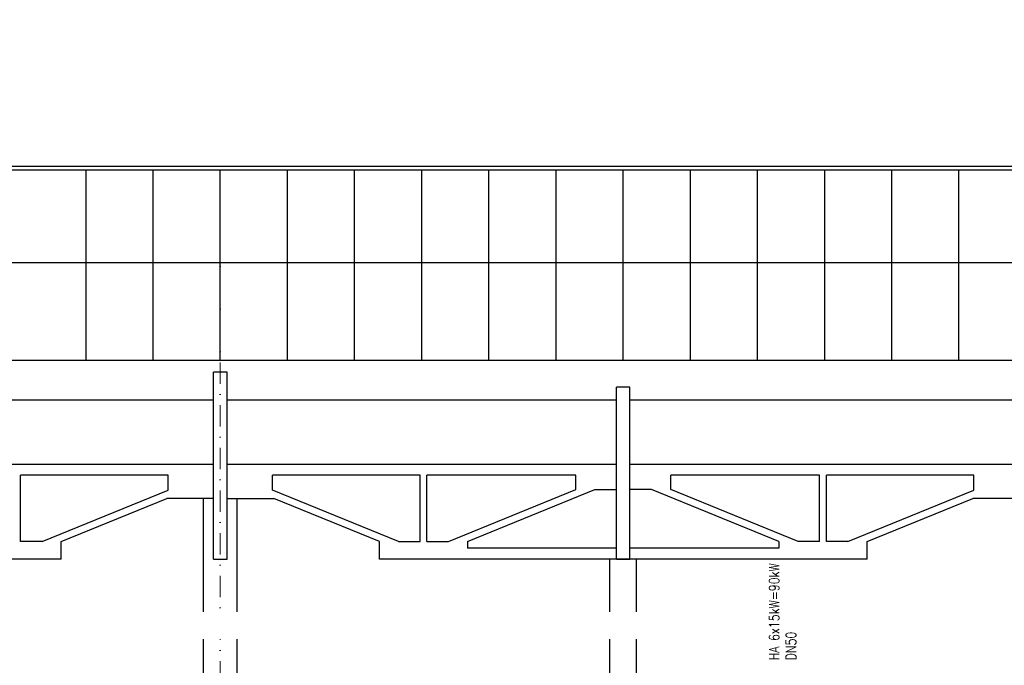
# Model space of a CAD drawing. Header units: millimetres. Extents: x -29085 to 3627694, y -159961 to 2281735.
# Tile 89 of 229: x 264941 to 279604, y 59186 to 68798. Entities that reach past the tile are written whole.
import ezdxf
from ezdxf import colors
from ezdxf.entities.mleader import LeaderData, LeaderLine
from ezdxf.math import Vec2, Vec3

# ---------------------------------------------------------------- set-up
doc = ezdxf.new("R2010")
doc.units = ezdxf.units.MM
doc.linetypes.add('DASHDOT', pattern=[25.4, 12.7, -6.35, 0, -6.35])
doc.layers.add('UT_TEXT', color=90, linetype='Continuous')
doc.styles.add('A99_popis', font='isocpeur.ttf')
doc.styles.add('ROMANS', font='romans.shx', dxfattribs={"width": 0.8})

msp = doc.modelspace()

# ---------------------------------------------------------------- linework, layer by layer
at = {"color": 251}
for p, q in [((358429, 66610.6), (225979, 66610.6)), ((358379, 66560.6), (226029, 66560.6)), ((265929, 63729.2), (265929, 66560.6)), ((266929, 63729.2), (266929, 66560.6)), ((267929, 63729.2), (267929, 66560.6)), ((268929, 63729.2), (268929, 66560.6)), ((269929, 63729.2), (269929, 66560.6)), ((270929, 63729.2), (270929, 66560.6)), ((271929, 63729.2), (271929, 66560.6)), ((272929, 63729.2), (272929, 66560.6)), ((273929, 63729.2), (273929, 66560.6)), ((274929, 63729.2), (274929, 66560.6)), ((275929, 63729.2), (275929, 66560.6)), ((276929, 63729.2), (276929, 66560.6)), ((277929, 63729.2), (277929, 66560.6)), ((278929, 63729.2), (278929, 66560.6)), ((226029, 65181.2), (358379, 65181.2)), ((226029, 63729.2), (358379, 63729.2)), ((267829, 60768.3), (267829, 63548.3)), ((268029, 63548.3), (267829, 63548.3)), ((267829, 60768.3), (267829, 63548.3)), ((268029, 63548.3), (267829, 63548.3)), ((268029, 60768.3), (268029, 63548.3)), ((268029, 60768.3), (268029, 63548.3)), ((273829, 60768.3), (273829, 63328.3)), ((274029, 63328.3), (273829, 63328.3)), ((274029, 60768.3), (274029, 63328.3)), ((267829, 63132.8), (262029, 63132.8)), ((273829, 63132.8), (268029, 63132.8)), ((279829, 63132.8), (274029, 63132.8)), ((267829, 62178.3), (262029, 62178.3)), ((273829, 62178.3), (268029, 62178.3)), ((279829, 62178.3), (274029, 62178.3)), ((267152.1, 62017.3), (264954, 62017.3)), ((264954, 61030.1), (264954, 62017.3)), ((267152.1, 61794.4), (267152.1, 62017.3)), ((270904, 62017.3), (268705.8, 62017.3)), ((268705.8, 61794.4), (268705.8, 62017.3)), ((270904, 61030.1), (270904, 62017.3)), ((273221.6, 62017.3), (271004, 62017.3)), ((271004, 61030.1), (271004, 62017.3)), ((273221.6, 61802.3), (273221.6, 62017.3)), ((276854, 62017.3), (274636.3, 62017.3)), ((274636.3, 61802.3), (274636.3, 62017.3)), ((276854, 61030.1), (276854, 62017.3)), ((279152.1, 62017.3), (276954, 62017.3)), ((276954, 61030.1), (276954, 62017.3)), ((279152.1, 61794.4), (279152.1, 62017.3)), ((265275.5, 61030.1), (267152.1, 61794.4)), ((270582.4, 61030.1), (268705.8, 61794.4)), ((271325.5, 61030.1), (273221.6, 61802.3)), ((271609.5, 61030.1), (273505.6, 61802.3)), ((273505.6, 61802.3), (273829, 61802.3)), ((274352.3, 61802.3), (274029, 61802.3)), ((276248.5, 61030.1), (274352.3, 61802.3)), ((276532.4, 61030.1), (274636.3, 61802.3)), ((277275.5, 61030.1), (279152.1, 61794.4)), ((265559.5, 61030.1), (267134.1, 61671.4)), ((267829, 61671.4), (267134.1, 61671.4)), ((267679, 49648.3), (267679, 61671.4)), ((268029, 61671.4), (268723.8, 61671.4)), ((268179, 49648.3), (268179, 61671.4)), ((270298.5, 61030.1), (268723.8, 61671.4)), ((277559.5, 61030.1), (279134.1, 61671.4)), ((279829, 61671.4), (279134.1, 61671.4)), ((265275.5, 61030.1), (264954, 61030.1)), ((265559.5, 60768.3), (265559.5, 61030.1)), ((270298.5, 60768.3), (270298.5, 61030.1)), ((270582.4, 61030.1), (270904, 61030.1)), ((271004, 61030.1), (271325.5, 61030.1)), ((271609.5, 61030.1), (271609.5, 60929.2)), ((276248.5, 61030.1), (276248.5, 60929.2)), ((276854, 61030.1), (276532.4, 61030.1)), ((277275.5, 61030.1), (276954, 61030.1)), ((277559.5, 60768.3), (277559.5, 61030.1)), ((273829, 60929.2), (271609.5, 60929.2)), ((276248.5, 60929.2), (274029, 60929.2)), ((265559.5, 60768.3), (258298.5, 60768.3)), ((267829, 60768.3), (268029, 60768.3)), ((277559.5, 60768.3), (270298.5, 60768.3)), ((273729, 49648.3), (273729, 60768.3)), ((273829, 60768.3), (274029, 60768.3)), ((274129, 49648.3), (274129, 60768.3))]:
    msp.add_line(p, q, dxfattribs=at)
at = {"color": 251, "linetype": 'DASHDOT', "lineweight": 5, "ltscale": 25}
msp.add_line((267929, 65598.3), (267929, 47208.3), dxfattribs=at)

# ---------------------------------------------------------------- next in the draw order: leaders
at = {"color": 251, "lineweight": 9}
ml = msp.add_multileader_mtext('Standard', dxfattribs=at)
ml.set_content('\\A1;{\\C256;demontáž pásového světlíku}', color=1, style='A99_popis')
ml.set_leader_properties(color=256, linetype='ByLayer', lineweight=-1)
ml.build(insert=Vec2(0, 0))
ml.multileader.update_dxf_attribs({"dogleg_length": 1, "arrow_head_size": 300, "scale": 200})
ctx = ml.context
ctx.base_point, ctx.scale, ctx.char_height, ctx.arrow_head_size, ctx.landing_gap_size, ctx.plane_origin = Vec3(229029, 68458.3), 200, 400, 300, 250, Vec3(231834, 60672.1)
notes = []
notes.append((ctx, [(0, (1, 1, 0), (228384, 68458.3), (1, 0), 645, [(0, [(228384, 66610.6)], 0, [])])]))
ctx.mtext.insert, ctx.mtext.width, ctx.mtext.defined_height, ctx.mtext.flow_direction = Vec3(229279, 68718.3), 7477.425, 1693.3, 5
ctx.mtext.has_bg_fill, ctx.mtext.bg_color, ctx.mtext.bg_scale_factor, ctx.mtext.bg_transparency, ctx.mtext.use_window_bg_color = 1, -1073741824, 1, 0, 1
ml = msp.add_multileader_mtext('Standard', dxfattribs=at)
ml.set_content('\\A1;{\\C256;vybourání oken a dozdění okenních otvorů}', color=1, style='A99_popis')
ml.set_leader_properties(color=256, linetype='ByLayer', lineweight=-1)
ml.build(insert=Vec2(0, 0))
ml.multileader.update_dxf_attribs({"dogleg_length": 1, "arrow_head_size": 300, "scale": 200})
ctx = ml.context
ctx.base_point, ctx.scale, ctx.char_height, ctx.arrow_head_size, ctx.landing_gap_size, ctx.plane_origin = Vec3(212971.5, 59778), 200, 400, 300, 250, Vec3(215114, 48932.2)
notes.append((ctx, [(0, (1, 1, 0), (218256.5, 59778), (-1, 0), 585, [(0, [(219379, 59778.3)], 0, [])])]))
ctx.mtext.insert, ctx.mtext.width, ctx.mtext.defined_height, ctx.mtext.flow_direction = Vec3(213221.5, 59978), 4450, 1693.3, 5
ctx.mtext.has_bg_fill, ctx.mtext.bg_color, ctx.mtext.bg_scale_factor, ctx.mtext.bg_transparency, ctx.mtext.use_window_bg_color = 1, -1073741824, 1, 0, 1
for ctx, leaders in notes:
    for number, flags, end, landing, length, lines in leaders:
        leader = LeaderData()
        leader.index, (leader.has_last_leader_line, leader.has_dogleg_vector, leader.attachment_direction) = number, flags
        leader.last_leader_point, leader.dogleg_vector, leader.dogleg_length = Vec3(end), Vec3(landing), length
        for number, points, colour, breaks in lines:
            line = LeaderLine()
            line.index, line.vertices, line.color, line.breaks = number, Vec3.list(points), colors.encode_raw_color(colour), breaks
            leader.lines.append(line)
        ctx.leaders.append(leader)

# ---------------------------------------------------------------- next in the draw order: texts
at = {"layer": 'UT_TEXT', "insert": (276502.6, 59260.4), "char_height": 150, "attachment_point": 7, "rotation": 90, "style": 'ROMANS'}
msp.add_mtext_dynamic_manual_height_columns('\\A1;\\pxql;HA 6x15kW=90kW\\PDN50', width=1527.363, gutter_width=755.6, heights=[1425.4], dxfattribs=at)

doc.saveas('drawing.dxf')
